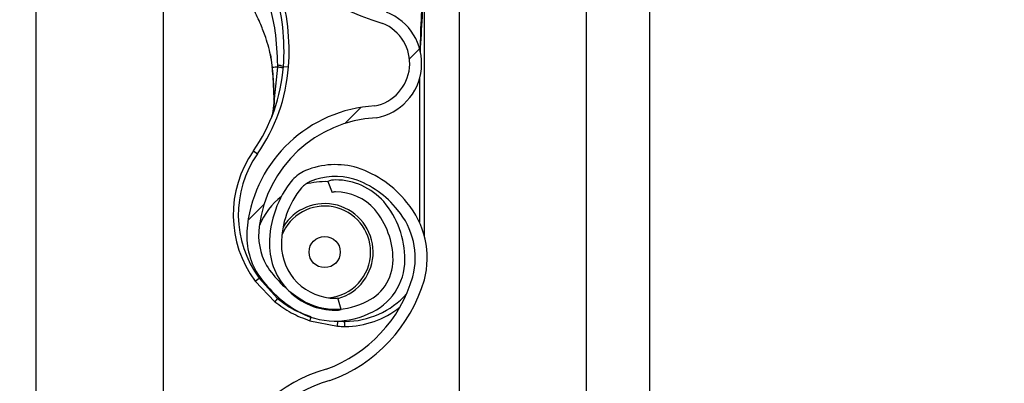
# Model space of a CAD drawing. Header units: inches. Extents: x 170 to 284, y 215 to 248.
# Tile 125 of 195: x 186.1024 to 186.3016, y 223.5615 to 223.6351. Entities that reach past the tile are written whole.
import ezdxf

# ---------------------------------------------------------------- set-up
doc = ezdxf.new("R2010")
doc.units = ezdxf.units.IN
doc.header["$LTSCALE"] = 0.25
doc.header["$MEASUREMENT"] = 0
doc.layers.add('ANNOTATIONS', color=1, linetype='Continuous')
doc.layers.add('RH BENCH MOUNT', color=7, linetype='Continuous')
doc.styles.add('ARIAL', font='arial.ttf', dxfattribs={"height": 0.09375})
doc.dimstyles.new('STANDARD$0', dxfattribs={"dimtxt": 0.09375, "dimasz": 0.09375, "dimexe": 0.03125, "dimexo": 0.046875, "dimgap": 0.09, "dimtad": 0, "dimtih": 1, "dimtoh": 1, "dimdec": 4, "dimzin": 0, "dimdsep": 46, "dimtxsty": 'ARIAL', "dimcen": 0.09, "dimadec": 0, "dimazin": 0, "dimtfac": 1, "dimtdec": 4, "dimtofl": 0, "dimtmove": 0, "dimatfit": 1, "dimfxl": 1, "dimtolj": 1, "dimtzin": 0, "dimarcsym": 0})
pattern_1 = [(45, (176.0930244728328, 218.320867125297), (-0.03026527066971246, 0.03026527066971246), [])]

# ---------------------------------------------------------------- blocks, each defined once
blk = doc.blocks.new('*D39')
at = {"layer": 'ANNOTATIONS', "color": 0, "lineweight": -2, "transparency": 16777216}
for p, q in [((186.1492924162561, 223.9759568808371), (187.589735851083, 223.9759568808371)), ((187.558485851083, 223.8822068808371), (187.558485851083, 222.1620311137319)), ((187.558485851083, 220.0069951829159), (187.558485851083, 221.7271709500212)), ((186.8279608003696, 219.9132451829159), (187.589735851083, 219.9132451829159))]:
    blk.add_line(p, q, dxfattribs=at)
at = {"layer": 'ANNOTATIONS', "color": 0, "transparency": 16777216}
for points in [[(187.542860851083, 223.8822068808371), (187.574110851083, 223.8822068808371), (187.558485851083, 223.9759568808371)], [(187.542860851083, 220.0069951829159), (187.574110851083, 220.0069951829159), (187.558485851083, 219.9132451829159)]]:
    blk.add_solid(points, dxfattribs=at)
at = {"layer": 'defpoints', "color": 0, "transparency": 16777216}
for p in [(186.1024174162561, 223.9759568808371), (186.7810858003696, 219.9132451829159), (187.558485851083, 219.9132451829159)]:
    blk.add_point(p, dxfattribs=at)
at = {"layer": 'ANNOTATIONS', "color": 0, "transparency": 16777216, "insert": (187.5584858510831, 221.9446010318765), "char_height": 0.09375, "attachment_point": 5, "style": 'ARIAL'}
blk.add_mtext('\\A1;OPENING\\PHEIGHT', dxfattribs=at)

msp = doc.modelspace()

# ---------------------------------------------------------------- hatches: boundary and pattern name
at = {"layer": 'RH BENCH MOUNT'}
h = msp.add_hatch(dxfattribs=at)
h.set_pattern_fill('ANSI31', color=256, scale=0.34241245, angle=2.8e-322, style=0)
h.set_pattern_definition(pattern_1)
edge = h.paths.add_edge_path(flags=0)
edge.add_arc((186.1662917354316, 223.5985654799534), 0.001712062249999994, 450.0000000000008, 472.2104203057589)
edge.add_line((186.1656445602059, 223.6001505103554), (186.1647320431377, 223.6023854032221))
edge.add_arc((186.1662917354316, 223.5985654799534), 0.004126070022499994, 450, 472.2104203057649, ccw=False)
edge.add_arc((186.1662917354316, 223.5896627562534), 0.01302879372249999, 401.47616737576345, 450, ccw=False)
edge.add_arc((186.1620458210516, 223.5865125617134), 0.01830194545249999, 359.9999999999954, 400.0613730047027, ccw=False)
edge.add_arc((186.1685858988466, 223.5865125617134), 0.01176186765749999, 292.14085769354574, 360, ccw=False)
edge.add_arc((186.1662917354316, 223.5897654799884), 0.01566536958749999, 235.25706803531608, 295.43079980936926, ccw=False)
edge.add_arc((186.1715306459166, 223.5978806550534), 0.02532140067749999, 212.8542481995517, 235.980933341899, ccw=False)
edge.add_arc((186.1633812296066, 223.5915117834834), 0.01504902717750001, 172.1557183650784, 209.3146496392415, ccw=False)
edge.add_arc((186.1758108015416, 223.5901763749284), 0.02754708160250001, 453.30850314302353, 532.9325737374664, ccw=False)
edge.add_arc((186.1725578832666, 223.6262666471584), 0.008748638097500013, 280.9586189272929, 427.9414322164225)
edge.add_arc((186.1924176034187, 223.6886199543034), 0.05672062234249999, 179.5706357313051, 253.00989973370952, ccw=False)
edge.add_arc((186.3507493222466, 223.6898183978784), 0.2150521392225, 163.4260275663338, 180.2060536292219, ccw=False)
edge.add_arc((186.1719757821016, 223.7419678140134), 0.02884824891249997, 465.1588434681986, 521.4137567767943, ccw=False)
edge.add_arc((186.1546497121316, 223.7965141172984), 0.0284373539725, 290.1205938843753, 343.7190675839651)
edge.add_arc((186.1674901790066, 223.7923366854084), 0.01494630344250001, 345.2914408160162, 400.5471921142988)
edge.add_arc((186.1640660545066, 223.7905218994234), 0.0187470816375, 397.9578745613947, 431.4396159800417)
edge.add_arc((186.1662917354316, 223.7953499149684), 0.0134739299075, 433.8775574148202, 472.2736457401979)
edge.add_arc((186.1637236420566, 223.8023693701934), 0.006011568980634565, 474.9825325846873, 495.7175736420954)
edge.add_arc((186.1735166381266, 223.7951102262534), 0.01816498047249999, 500.8992600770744, 539.9999999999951)
edge.add_arc((186.1662917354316, 223.7951102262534), 0.01094007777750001, 539.9999999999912, 630.0000000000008)
edge.add_arc((186.1662917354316, 223.7860362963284), 0.001866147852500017, 270, 285.6422464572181)
edge.add_line((186.1667949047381, 223.784239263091), (186.167445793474, 223.7819146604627))
edge.add_arc((186.1662917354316, 223.7860362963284), 0.004280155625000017, 269.9999999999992, 285.6422464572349, ccw=False)
edge.add_arc((186.1662917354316, 223.7951102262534), 0.01335408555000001, 179.9999999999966, 269.9999999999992, ccw=False)
edge.add_arc((186.1735166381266, 223.7951102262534), 0.020578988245, 500.6113583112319, 539.9999999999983, ccw=False)
edge.add_arc((186.1637236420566, 223.8023693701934), 0.008425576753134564, 474.5776671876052, 496.4997109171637, ccw=False)
edge.add_arc((186.1662917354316, 223.7953499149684), 0.01588793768, 433.69030225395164, 472.4705806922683, ccw=False)
edge.add_arc((186.1640660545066, 223.7905218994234), 0.02116108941, 398.1045307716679, 431.5771717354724, ccw=False)
edge.add_arc((186.1674901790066, 223.7923366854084), 0.01736031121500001, 345.18024813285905, 400.3658533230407, ccw=False)
edge.add_arc((186.1546497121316, 223.7965141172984), 0.030851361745, 289.9181572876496, 343.77953759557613, ccw=False)
edge.add_arc((186.1719757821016, 223.7419678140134), 0.02643424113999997, 464.941709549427, 521.3236131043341)
edge.add_arc((186.3507493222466, 223.6898183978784), 0.21263813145, 523.4376684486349, 540.2096895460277)
edge.add_arc((186.1924176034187, 223.6886199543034), 0.05430661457, 539.5566266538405, 613.1145348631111)
edge.add_arc((186.1725578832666, 223.6262666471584), 0.01116264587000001, 280.0610388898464, 428.5290871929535, ccw=False)
edge.add_arc((186.1758108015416, 223.5901763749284), 0.02513307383, 452.9714001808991, 532.9706577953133)
edge.add_arc((186.1633812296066, 223.5915117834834), 0.01263501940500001, 532.0830472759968, 568.9826967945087)
edge.add_arc((186.1715306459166, 223.5978806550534), 0.022907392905, 213.0443063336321, 236.0197152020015)
edge.add_arc((186.1662917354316, 223.5897654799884), 0.01325136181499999, 235.1922404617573, 295.7352497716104)
edge.add_arc((186.1685858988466, 223.5865125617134), 0.009347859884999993, 291.7225241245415, 360)
edge.add_arc((186.1620458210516, 223.5865125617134), 0.01588793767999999, 359.9999999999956, 399.9521788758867)
edge.add_arc((186.1662917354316, 223.5896627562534), 0.01061478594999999, 401.6345013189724, 450.0000000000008)
h = msp.add_hatch(dxfattribs=at)
h.set_pattern_fill('ANSI31', color=256, scale=0.34241245, angle=2.8e-322, style=0)
h.set_pattern_definition(pattern_1)
edge = h.paths.add_edge_path(flags=0)
edge.add_arc((186.1662917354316, 223.3931180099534), 0.001712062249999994, 450.0000000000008, 472.2104203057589)
edge.add_line((186.1656445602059, 223.3947030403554), (186.1647320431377, 223.3969379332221))
edge.add_arc((186.1662917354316, 223.3931180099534), 0.004126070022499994, 450, 472.2104203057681, ccw=False)
edge.add_arc((186.1662917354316, 223.3842152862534), 0.01302879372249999, 401.4761673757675, 450, ccw=False)
edge.add_arc((186.1620458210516, 223.3810650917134), 0.01830194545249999, 359.9999999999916, 400.0613730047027, ccw=False)
edge.add_arc((186.1685858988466, 223.3810650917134), 0.01176186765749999, 292.1408576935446, 359.99999999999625, ccw=False)
edge.add_arc((186.1662917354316, 223.3843180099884), 0.01566536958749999, 235.25706803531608, 295.43079980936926, ccw=False)
edge.add_arc((186.1715306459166, 223.3924331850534), 0.02532140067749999, 212.8542481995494, 235.980933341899, ccw=False)
edge.add_arc((186.1633812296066, 223.3860643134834), 0.01504902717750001, 172.1557183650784, 209.3146496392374, ccw=False)
edge.add_arc((186.1758108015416, 223.3847289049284), 0.02754708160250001, 453.3085031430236, 532.9325737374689, ccw=False)
edge.add_arc((186.1725578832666, 223.4208191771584), 0.008748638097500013, 280.9586189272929, 427.9414322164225)
edge.add_arc((186.1924176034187, 223.4831724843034), 0.05672062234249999, 179.5706357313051, 253.0098997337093, ccw=False)
edge.add_arc((186.3507493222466, 223.4843709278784), 0.2150521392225, 163.4260275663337, 180.2060536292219, ccw=False)
edge.add_arc((186.1719757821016, 223.5365203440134), 0.02884824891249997, 465.1588434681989, 521.4137567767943, ccw=False)
edge.add_arc((186.1546497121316, 223.5910666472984), 0.0284373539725, 290.1205938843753, 343.7190675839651)
edge.add_arc((186.1674901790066, 223.5868892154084), 0.01494630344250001, 345.2914408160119, 400.5471921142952)
edge.add_arc((186.1640660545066, 223.5850744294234), 0.0187470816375, 397.9578745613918, 431.4396159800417)
edge.add_arc((186.1662917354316, 223.5899024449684), 0.0134739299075, 433.877557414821, 472.273645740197)
edge.add_arc((186.1637236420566, 223.5969219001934), 0.006011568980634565, 474.98253258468, 495.7175736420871)
edge.add_arc((186.1735166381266, 223.5896627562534), 0.01816498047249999, 500.8992600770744, 539.9999999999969)
edge.add_arc((186.1662917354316, 223.5896627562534), 0.01094007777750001, 539.9999999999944, 629.9999999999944)
edge.add_arc((186.1662917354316, 223.5805888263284), 0.001866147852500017, 269.9999999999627, 285.6422464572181)
edge.add_line((186.1667949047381, 223.578791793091), (186.167445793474, 223.5764671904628))
edge.add_arc((186.1662917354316, 223.5805888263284), 0.004280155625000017, 269.9999999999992, 285.6422464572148, ccw=False)
edge.add_arc((186.1662917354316, 223.5896627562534), 0.01335408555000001, 179.9999999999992, 269.9999999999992, ccw=False)
edge.add_arc((186.1735166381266, 223.5896627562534), 0.020578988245, 500.6113583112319, 540, ccw=False)
edge.add_arc((186.1637236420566, 223.5969219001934), 0.008425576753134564, 474.5776671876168, 496.4997109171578, ccw=False)
edge.add_arc((186.1662917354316, 223.5899024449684), 0.01588793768, 433.6903022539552, 472.47058069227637, ccw=False)
edge.add_arc((186.1640660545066, 223.5850744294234), 0.02116108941, 398.10453077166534, 431.5771717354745, ccw=False)
edge.add_arc((186.1674901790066, 223.5868892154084), 0.01736031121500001, 345.18024813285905, 400.36585332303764, ccw=False)
edge.add_arc((186.1546497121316, 223.5910666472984), 0.030851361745, 289.9181572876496, 343.7795375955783, ccw=False)
edge.add_arc((186.1719757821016, 223.5365203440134), 0.02643424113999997, 464.9417095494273, 521.3236131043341)
edge.add_arc((186.3507493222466, 223.4843709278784), 0.21263813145, 523.4376684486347, 540.2096895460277)
edge.add_arc((186.1924176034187, 223.4831724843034), 0.05430661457, 539.5566266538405, 613.1145348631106)
edge.add_arc((186.1725578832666, 223.4208191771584), 0.01116264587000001, 280.0610388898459, 428.52908719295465, ccw=False)
edge.add_arc((186.1758108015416, 223.3847289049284), 0.02513307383, 452.9714001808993, 532.970657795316)
edge.add_arc((186.1633812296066, 223.3860643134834), 0.01263501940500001, 532.0830472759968, 568.9826967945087)
edge.add_arc((186.1715306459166, 223.3924331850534), 0.022907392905, 213.0443063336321, 236.0197152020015)
edge.add_arc((186.1662917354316, 223.3843180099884), 0.01325136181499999, 235.1922404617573, 295.7352497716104)
edge.add_arc((186.1685858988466, 223.3810650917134), 0.009347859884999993, 291.7225241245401, 359.9999999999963)
edge.add_arc((186.1620458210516, 223.3810650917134), 0.01588793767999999, 359.9999999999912, 399.9521788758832)
edge.add_arc((186.1662917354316, 223.3842152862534), 0.01061478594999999, 401.6345013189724, 450.0000000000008)

# ---------------------------------------------------------------- linework, layer by layer
for p, q in [((186.1913380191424, 224.1660078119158), (186.1913380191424, 219.9132451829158)), ((186.2170189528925, 224.1660078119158), (186.2170189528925, 219.9132451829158)), ((186.2298594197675, 219.9132451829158), (186.2298594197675, 224.1660078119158)), ((186.1057349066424, 219.9132451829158), (186.1057349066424, 224.0712491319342)), ((186.1314158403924, 223.6832488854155), (186.1314158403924, 223.4908749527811)), ((186.1843016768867, 223.5912197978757), (186.1843016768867, 223.6436420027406)), ((186.1531342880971, 223.6279927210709), (186.1534991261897, 223.6254136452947)), ((186.1535411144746, 223.6252613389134), (186.1535271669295, 223.6254286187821)), ((186.1545422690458, 223.6255575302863), (186.1538921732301, 223.6191235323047)), ((186.1557639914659, 223.6256566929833), (186.1567884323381, 223.6255809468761)), ((186.1832744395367, 223.6231425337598), (186.1832744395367, 223.5941167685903)), ((186.1496836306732, 223.6085685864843), (186.1505256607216, 223.6079801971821)), ((186.1647320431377, 223.6023854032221), (186.1656445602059, 223.6001505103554)), ((186.1500475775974, 223.5821736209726), (186.1508730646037, 223.58278500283)), ((186.1500475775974, 223.5821736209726), (186.1540259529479, 223.578028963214)), ((186.1505319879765, 223.5837304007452), (186.1508730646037, 223.58278500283)), ((186.1545323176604, 223.5786928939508), (186.1508730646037, 223.58278500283)), ((186.1545323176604, 223.5786928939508), (186.1547560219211, 223.5789126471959)), ((186.167445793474, 223.5764671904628), (186.1667949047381, 223.578791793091)), ((186.1610933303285, 223.5741740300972), (186.1667319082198, 223.5730730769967)), ((186.1667319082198, 223.5730730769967), (186.1667990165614, 223.574098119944)), ((186.1682082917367, 223.5730248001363), (186.1682082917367, 223.5740520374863))]:
    msp.add_line(p, q, dxfattribs=at)
at = {"layer": 'RH BENCH MOUNT', "flags": 128}
msp.add_lwpolyline([(186.1538586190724, 223.6190548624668), (186.1538308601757, 223.6190624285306), (186.1538118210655, 223.6190707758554), (186.1538020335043, 223.6190796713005), (186.1538017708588, 223.6190888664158), (186.1538110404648, 223.6190981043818), (186.153829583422, 223.6191071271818), (186.1538568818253, 223.6191156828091), (186.1538921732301, 223.6191235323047)], dxfattribs=at)
at = {"layer": 'RH BENCH MOUNT'}
msp.add_circle((186.1640993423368, 223.5880909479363), 0.00315523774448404, dxfattribs=at)
for centre, radius, start, end in [((186.1924176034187, 223.6886199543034), 0.05672062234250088, 179.5706357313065, 253.009899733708), ((186.1127374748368, 223.6288380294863), 0.04314396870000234, 355.7713036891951, 16.94846748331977), ((186.1127374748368, 223.6288380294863), 0.04417120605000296, 355.7713036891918, 16.94846748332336), ((186.1725578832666, 223.6262666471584), 0.01116264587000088, 280.0610388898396, 68.52908719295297), ((186.1725578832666, 223.6262666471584), 0.008748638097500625, 280.9586189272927, 67.94143221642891), ((186.1544851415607, 223.6223977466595), 0.003500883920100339, 68.57435782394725, 89.04261803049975), ((186.1216159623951, 223.6281815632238), 0.03424124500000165, 325.055123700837, 355.7713036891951), ((186.1216159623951, 223.6281815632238), 0.03526848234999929, 325.055123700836, 355.7713036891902), ((186.1535507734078, 223.6250835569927), 0.0001780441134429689, 93.10983559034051, 110.0707638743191), ((186.1535040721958, 223.6252806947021), 3.319259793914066e-05, 244.2889319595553, 282.2874080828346), ((186.1758108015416, 223.5901763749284), 0.02754708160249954, 93.30850314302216, 172.9325737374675), ((186.1758108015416, 223.5901763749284), 0.02513307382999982, 92.97140018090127, 172.9706577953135), ((186.1682082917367, 223.5956240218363), 0.02259922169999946, 145.0551237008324, 216.5248216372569), ((186.1682082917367, 223.5956240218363), 0.02157198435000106, 145.0551237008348, 216.5248216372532), ((186.1637236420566, 223.5969219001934), 0.008425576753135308, 114.5776671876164, 136.4997109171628), ((186.1662917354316, 223.5899024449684), 0.01588793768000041, 73.69030225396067, 112.4705806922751), ((186.1640660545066, 223.5850744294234), 0.02116108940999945, 38.10453077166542, 71.5771717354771), ((186.1735166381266, 223.5896627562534), 0.02057898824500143, 140.6113583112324, 179.9999999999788), ((186.1637236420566, 223.5969219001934), 0.006011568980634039, 114.9825325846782, 135.7175736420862), ((186.1640993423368, 223.5880909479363), 0.0142508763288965, 87.35889654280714, 105.8277214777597), ((186.1662917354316, 223.5899024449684), 0.01347392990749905, 73.87755741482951, 112.2736457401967), ((186.1662917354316, 223.5985654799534), 0.004126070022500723, 90, 112.2104203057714), ((186.1662917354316, 223.5896627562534), 0.01302879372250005, 41.47616737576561, 90), ((186.1640660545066, 223.5850744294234), 0.01874708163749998, 37.95787456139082, 71.43961598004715), ((186.1735166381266, 223.5896627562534), 0.01816498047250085, 140.8992600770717, 179.9999999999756), ((186.1662917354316, 223.5985654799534), 0.001712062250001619, 90, 112.2104203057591), ((186.1662917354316, 223.5896627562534), 0.01061478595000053, 41.63450131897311, 90), ((186.1640993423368, 223.5880909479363), 0.0142508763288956, 127.8333931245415, 157.9527497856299), ((186.1620458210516, 223.5865125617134), 0.01830194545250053, 359.9999999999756, 40.06137300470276), ((186.1674901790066, 223.5868892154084), 0.01736031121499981, 345.180248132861, 40.36585332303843), ((186.1640993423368, 223.5880909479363), 0.009303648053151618, 0, 158.458825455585), ((186.1640993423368, 223.5880909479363), 0.009810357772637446, 286.1585342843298, 149.0324419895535), ((186.1620458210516, 223.5865125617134), 0.01588793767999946, 359.9999999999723, 39.95217887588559), ((186.1674901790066, 223.5868892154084), 0.01494630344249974, 345.2914408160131, 40.54719211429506), ((186.1633812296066, 223.5915117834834), 0.01504902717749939, 172.1557183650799, 209.3146496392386), ((186.1633812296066, 223.5915117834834), 0.01263501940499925, 172.0830472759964, 208.9826967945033), ((186.1662917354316, 223.5896627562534), 0.01335408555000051, 179.9999999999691, 269.9999999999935), ((186.1662917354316, 223.5896627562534), 0.01094007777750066, 179.9999999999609, 269.9999999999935), ((186.1640993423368, 223.5880909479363), 0.009303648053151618, 274.6412271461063, 0), ((186.1685858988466, 223.5865125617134), 0.00934785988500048, 291.7225241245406, 359.9999999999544), ((186.1685858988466, 223.5865125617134), 0.01176186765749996, 292.1408576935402, 359.9999999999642), ((186.1715306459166, 223.5978806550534), 0.02532140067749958, 212.8542481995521, 235.980933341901), ((186.1715306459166, 223.5978806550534), 0.02290739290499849, 213.044306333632, 236.0197152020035), ((186.1546497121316, 223.5910666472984), 0.02843735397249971, 290.1205938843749, 343.7190675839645), ((186.1546497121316, 223.5910666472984), 0.03085136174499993, 289.9181572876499, 343.7795375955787), ((186.1612062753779, 223.5730777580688), 0.008721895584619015, 139.9244128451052, 145.4117204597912), ((186.1662917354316, 223.5897654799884), 0.01325136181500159, 235.1922404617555, 295.7352497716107), ((186.1662917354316, 223.5805888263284), 0.001866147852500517, 269.9999999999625, 285.6422464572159), ((186.1682082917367, 223.5908302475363), 0.01677821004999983, 269.9999999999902, 317.9734601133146), ((186.1662917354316, 223.5897654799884), 0.01566536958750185, 235.2570680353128, 295.4307998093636), ((186.1662917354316, 223.5805888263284), 0.004280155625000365, 269.9999999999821, 285.6422464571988), ((186.1682082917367, 223.5908302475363), 0.01780544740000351, 269.9999999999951, 308.5921886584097), ((186.1534978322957, 223.5773475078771), 0.008231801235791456, 337.3243224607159, 342.6867957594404), ((186.1682082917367, 223.5956240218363), 0.02259922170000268, 266.2542590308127, 269.9999999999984), ((186.1682082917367, 223.5956240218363), 0.02157198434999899, 266.2542590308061, 269.9999999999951), ((186.1719757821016, 223.5365203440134), 0.02884824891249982, 105.1588434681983, 161.4137567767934), ((186.1719757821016, 223.5365203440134), 0.02643424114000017, 104.9417095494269, 161.3236131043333)]:
    msp.add_arc(centre, radius, start, end, dxfattribs=at)
for points, knots in [([(186.1834573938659, 223.6286210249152), (186.1835940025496, 223.6309822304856), (186.1838003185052, 223.6345482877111), (186.1840449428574, 223.6387656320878), (186.1841782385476, 223.6409758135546), (186.1842457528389, 223.6421762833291), (186.1842726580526, 223.6428340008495), (186.1842856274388, 223.6431970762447), (186.1842922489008, 223.6433975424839), (186.1842958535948, 223.6435086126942), (186.1842980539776, 223.6435747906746), (186.1842994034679, 223.6436131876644), (186.1843003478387, 223.6436366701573), (186.1843008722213, 223.6436476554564), (186.1843012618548, 223.6436528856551), (186.1843014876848, 223.6436534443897), (186.1843016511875, 223.6436501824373), (186.1843016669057, 223.6436451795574), (186.1843016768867, 223.6436420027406)], [0, 0, 0, 0, 0.4681368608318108, 0.7070129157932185, 0.8371325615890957, 0.9079072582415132, 0.9470740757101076, 0.9687898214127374, 0.9808770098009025, 0.9876679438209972, 0.9915546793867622, 0.9947708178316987, 0.9959953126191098, 0.9972287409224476, 0.9978484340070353, 0.9984730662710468, 0.9990304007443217, 1, 1, 1, 1]), ([(186.1524503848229, 223.6394662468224), (186.1524503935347, 223.639466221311), (186.1526362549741, 223.6389219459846), (186.1533097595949, 223.6367630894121), (186.1542967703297, 223.632255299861), (186.1544529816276, 223.628232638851), (186.1545436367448, 223.6258981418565)], [0, 0, 0, 0, 5.869764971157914e-06, 0.1252288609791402, 0.4923383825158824, 1, 1, 1, 1]), ([(186.1837573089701, 223.6387358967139), (186.1837139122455, 223.637861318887), (186.1835497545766, 223.6345530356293), (186.1834503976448, 223.6312420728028), (186.1833773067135, 223.6288063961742)], [0, 0, 0, 0, 0.2643600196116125, 1, 1, 1, 1]), ([(186.15352716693, 223.6254286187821), (186.153445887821, 223.6261231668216), (186.1532852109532, 223.6274961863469), (186.1528103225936, 223.629528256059), (186.1521256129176, 223.631771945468), (186.1511133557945, 223.6343758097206), (186.1502489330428, 223.6362115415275), (186.1497780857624, 223.6372114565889)], [0, 0, 0, 0, 0.1627420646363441, 0.3217171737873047, 0.4905672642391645, 0.7225142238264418, 0.9999999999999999, 0.9999999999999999, 0.9999999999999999, 0.9999999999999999]), ([(186.1545436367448, 223.6258981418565), (186.1545434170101, 223.6257846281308), (186.1545431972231, 223.625671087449), (186.1545422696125, 223.6255575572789), (186.1545422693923, 223.6255575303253)], [0, 0, 0, 0, 0.9997625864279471, 1, 1, 1, 1]), ([(186.1534991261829, 223.6254136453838), (186.1534912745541, 223.625413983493), (186.1534753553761, 223.6254146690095), (186.1534745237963, 223.6254179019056), (186.1534900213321, 223.6254225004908), (186.1535148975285, 223.6254265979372), (186.1535271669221, 223.6254286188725)], [0, 0, 0, 0, 0.2466091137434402, 0.5000000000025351, 0.753390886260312, 0.9999999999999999, 0.9999999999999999, 0.9999999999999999, 0.9999999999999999]), ([(186.1535111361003, 223.6252482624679), (186.1535707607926, 223.6245270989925), (186.1537420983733, 223.6224547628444), (186.1538126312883, 223.6203967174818), (186.1538586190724, 223.6190548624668)], [0, 0, 0, 0, 0.3479954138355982, 1, 1, 1, 1]), ([(186.1545422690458, 223.6255575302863), (186.1544877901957, 223.6255513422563), (186.1542359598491, 223.6255227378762), (186.1538712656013, 223.6254780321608), (186.1536310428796, 223.6254435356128), (186.1535271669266, 223.6254286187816)], [0, 0, 0, 0, 0.1354579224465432, 0.6261588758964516, 1, 1, 1, 1]), ([(186.1538921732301, 223.6191235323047), (186.1538388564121, 223.6204534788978), (186.1537572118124, 223.6224900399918), (186.15359677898, 223.6245474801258), (186.1535411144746, 223.6252613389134)], [0, 0, 0, 0, 0.6530354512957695, 1, 1, 1, 1]), ([(186.1533931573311, 223.615427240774), (186.1534648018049, 223.6156548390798), (186.1537287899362, 223.6164934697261), (186.1538611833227, 223.6178308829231), (186.1538856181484, 223.6188501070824), (186.1538921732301, 223.6191235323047)], [0, 0, 0, 0, 0.2141804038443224, 0.7891897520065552, 1, 1, 1, 1]), ([(186.1538586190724, 223.6190548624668), (186.1538639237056, 223.6187739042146), (186.15388027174, 223.6179080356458), (186.1537599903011, 223.6170945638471), (186.1536787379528, 223.6165450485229)], [0, 0, 0, 0, 0.3244814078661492, 0.9999999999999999, 0.9999999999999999, 0.9999999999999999, 0.9999999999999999]), ([(186.1613773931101, 223.5749592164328), (186.1603688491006, 223.5753225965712), (186.1583225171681, 223.5760598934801), (186.1560774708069, 223.5774443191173), (186.1548767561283, 223.5784145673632), (186.1545323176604, 223.5786928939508)], [0, 0, 0, 0, 0.4093476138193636, 0.8305647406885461, 1, 1, 1, 1]), ([(186.1540259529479, 223.578028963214), (186.1550988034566, 223.5772402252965), (186.1572801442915, 223.5756365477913), (186.1598084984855, 223.5746668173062), (186.1610933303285, 223.5741740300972)], [0, 0, 0, 0, 0.4918307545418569, 1, 1, 1, 1])]:
    msp.add_open_spline(points, degree=3, knots=knots, dxfattribs=at)
msp.add_open_spline([(186.1557351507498, 223.6252929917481), (186.1557207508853, 223.6253103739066), (186.1556919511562, 223.6253451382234), (186.1554431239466, 223.625411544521), (186.1550672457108, 223.6254836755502), (186.1547172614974, 223.6255329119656), (186.1545422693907, 223.6255575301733)], degree=3, dxfattribs=at)

# ---------------------------------------------------------------- dimensions: what is measured, and where the dimension line sits
at = {"layer": 'ANNOTATIONS'}
dim = msp.add_linear_dim(base=(187.558485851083, 219.9132451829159), p1=(186.102417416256, 223.975956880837), p2=(186.7810858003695, 219.9132451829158), angle=90, text='OPENING\\PHEIGHT', dimstyle='STANDARD$0', dxfattribs=at)
dim.commit()
dim.dimension.update_dxf_attribs({"geometry": '*D39', "text_midpoint": (187.5584858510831, 221.9446010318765)})

doc.saveas('drawing.dxf')
